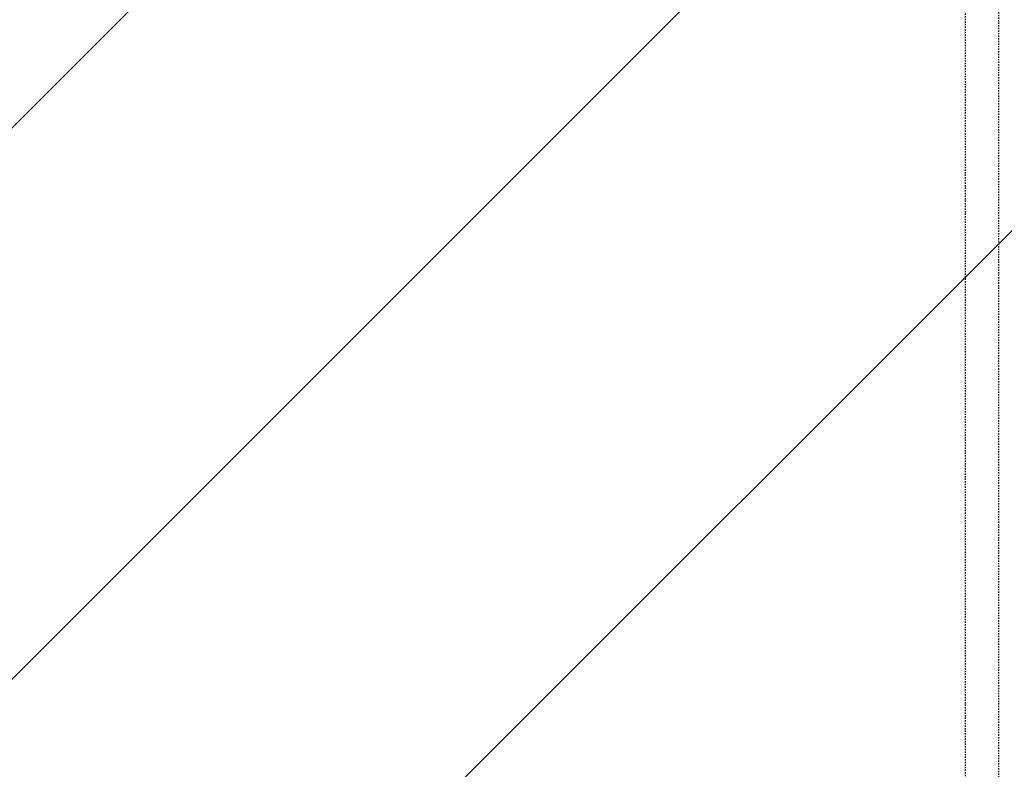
# Model space of a CAD drawing. Header units: centimetres. Extents: x 27698 to 42070, y 833 to 13367.
# Tile 39 of 59: x 29902 to 29978, y 5541 to 5599. Entities that reach past the tile are written whole.
import ezdxf

# ---------------------------------------------------------------- set-up
doc = ezdxf.new("R2010")
doc.units = ezdxf.units.CM
doc.header["$LTSCALE"] = 0.1
doc.linetypes.add('DASHED2', pattern=[9.525, 6.35, -3.175])
doc.layers.add('A_Sufity - Opis', color=4, linetype='Continuous', lineweight=13)
doc.layers.add('CKDRZWI_', color=7, linetype='Continuous')

# ---------------------------------------------------------------- blocks, each defined once
blk = doc.blocks.new('A$7E8719B1CAF')
at = {"color": 7, "linetype": 'DASHED2', "lineweight": -3}
for p, q in [((3913.11, 48), (3913.11, -4048)), ((3938.86, -33.03), (3938.86, -3966.97))]:
    blk.add_line(p, q, dxfattribs=at)

msp = doc.modelspace()

# ---------------------------------------------------------------- hatches: boundary and pattern name
at = {"layer": 'A_Sufity - Opis'}
h = msp.add_hatch(dxfattribs=at)
h.set_pattern_fill('GR_GENERAL', color=256, scale=15)
h.set_pattern_definition([(45, (0, 0), (-21.213203, 21.213203), [])])
h.paths.add_polyline_path([(29603.234, 5714.104), (31730.236, 5724.076), (31730.236, 5160.111), (30722.051, 5160.111), (30722.14, 5150.111), (29616.644, 5150.104), (29616.644, 5211.354), (29603.236, 5211.354)])

# ---------------------------------------------------------------- block references
at = {"layer": 'CKDRZWI_', "xscale": -0.1, "yscale": 0.1, "zscale": 0.1, "rotation": 180}
msp.add_blockref('A$7E8719B1CAF', (29583.236, 5232.354), dxfattribs=at)

doc.saveas('drawing.dxf')
